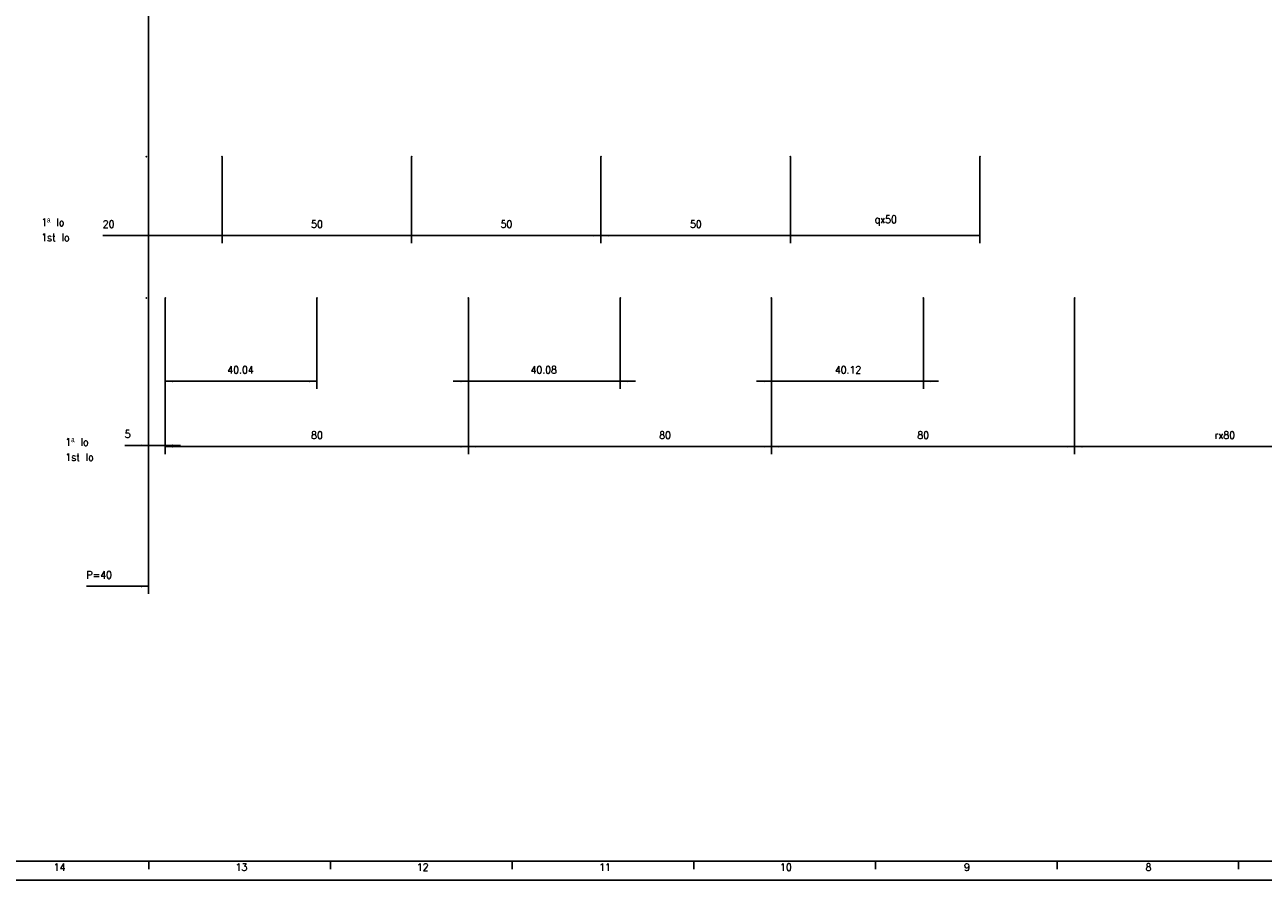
# Model space of a CAD drawing. Header units: millimetres. Extents: x -235 to 2016, y -109 to 485.
# Tile 2 of 54: x -56 to 271, y -109 to 116. Entities that reach past the tile are written whole.
import ezdxf

# ---------------------------------------------------------------- set-up
doc = ezdxf.new("R2010")
doc.units = ezdxf.units.MM
doc.layers.add('1', color=7, linetype='Continuous')
doc.styles.add('CONVERTER_11', font='txt.shx', dxfattribs={"width": 0.9})
doc.dimstyles.new('ME10_DIM_24', dxfattribs={"dimtxt": 2, "dimasz": 2, "dimexe": 2, "dimexo": 0, "dimgap": 2, "dimtad": 1, "dimdsep": 46, "dimtxsty": 'CONVERTER_11', "dimsah": 1, "dimcen": 0.09, "dimclrd": 2, "dimclre": 2, "dimclrt": 2, "dimadec": 0, "dimazin": 0, "dimtfac": 1, "dimtdec": 4, "dimtix": 1, "dimtmove": 0, "dimatfit": 3, "dimfxl": 1, "dimtolj": 1, "dimtzin": 0, "dimarcsym": 0})
doc.dimstyles.new('ME10_DIM_25', dxfattribs={"dimtxt": 2, "dimasz": 2, "dimexe": 2, "dimexo": 0, "dimgap": 2, "dimtad": 1, "dimdsep": 46, "dimtxsty": 'CONVERTER_11', "dimsah": 1, "dimcen": 0.09, "dimclrd": 2, "dimclre": 2, "dimclrt": 2, "dimadec": 0, "dimazin": 0, "dimtfac": 1, "dimtdec": 4, "dimtix": 1, "dimtmove": 0, "dimatfit": 3, "dimfxl": 1, "dimtolj": 1, "dimtzin": 0, "dimarcsym": 0})
doc.dimstyles.new('ME10_DIM_26', dxfattribs={"dimtxt": 2, "dimasz": 2, "dimexe": 2, "dimexo": 0, "dimgap": 2, "dimtad": 1, "dimdsep": 46, "dimtxsty": 'CONVERTER_11', "dimsah": 1, "dimcen": 0.09, "dimclrd": 2, "dimclre": 2, "dimclrt": 2, "dimadec": 0, "dimazin": 0, "dimtfac": 1, "dimtdec": 4, "dimtix": 1, "dimtmove": 0, "dimatfit": 3, "dimfxl": 1, "dimtolj": 1, "dimtzin": 0, "dimarcsym": 0})
doc.dimstyles.new('ME10_DIM_27', dxfattribs={"dimtxt": 2, "dimasz": 2, "dimexe": 2, "dimexo": 0, "dimgap": 2, "dimtad": 1, "dimdsep": 46, "dimtxsty": 'CONVERTER_11', "dimsah": 1, "dimcen": 0.09, "dimclrd": 2, "dimclre": 2, "dimclrt": 2, "dimadec": 0, "dimazin": 0, "dimtfac": 1, "dimtdec": 4, "dimtix": 1, "dimtmove": 0, "dimatfit": 3, "dimfxl": 1, "dimtolj": 1, "dimtzin": 0, "dimarcsym": 0})
doc.dimstyles.new('ME10_DIM_28', dxfattribs={"dimtxt": 2, "dimasz": 2, "dimexe": 2, "dimexo": 0, "dimgap": 2, "dimtad": 1, "dimdsep": 46, "dimtxsty": 'CONVERTER_11', "dimsah": 1, "dimcen": 0.09, "dimclrd": 2, "dimclre": 2, "dimclrt": 2, "dimadec": 0, "dimazin": 0, "dimtfac": 1, "dimtdec": 4, "dimtix": 1, "dimtmove": 0, "dimatfit": 3, "dimfxl": 1, "dimtolj": 1, "dimtzin": 0, "dimarcsym": 0})
doc.dimstyles.new('ME10_DIM_29', dxfattribs={"dimtxt": 2, "dimasz": 2, "dimexe": 2, "dimexo": 0, "dimgap": 2, "dimtad": 1, "dimdsep": 46, "dimtxsty": 'CONVERTER_11', "dimsah": 1, "dimcen": 0.09, "dimclrd": 2, "dimclre": 2, "dimclrt": 2, "dimadec": 0, "dimazin": 0, "dimtfac": 1, "dimtdec": 4, "dimtix": 1, "dimtmove": 0, "dimatfit": 3, "dimfxl": 1, "dimtolj": 1, "dimtzin": 0, "dimarcsym": 0})
doc.dimstyles.new('ME10_DIM_30', dxfattribs={"dimtxt": 2, "dimasz": 2, "dimexe": 2, "dimexo": 0, "dimgap": 2, "dimtad": 1, "dimdsep": 46, "dimtxsty": 'CONVERTER_11', "dimsah": 1, "dimcen": 0.09, "dimclrd": 2, "dimclre": 2, "dimclrt": 2, "dimadec": 0, "dimazin": 0, "dimtfac": 1, "dimtdec": 4, "dimtix": 1, "dimtmove": 0, "dimatfit": 3, "dimfxl": 1, "dimtolj": 1, "dimtzin": 0, "dimarcsym": 0})
doc.dimstyles.new('ME10_DIM_31', dxfattribs={"dimtxt": 2, "dimasz": 2, "dimexe": 2, "dimexo": 0, "dimgap": 2, "dimtad": 1, "dimdsep": 46, "dimtxsty": 'CONVERTER_11', "dimsah": 1, "dimcen": 0.09, "dimclrd": 2, "dimclre": 2, "dimclrt": 2, "dimadec": 0, "dimazin": 0, "dimtfac": 1, "dimtdec": 4, "dimtix": 1, "dimtmove": 0, "dimatfit": 3, "dimfxl": 1, "dimtolj": 1, "dimtzin": 0, "dimarcsym": 0})
doc.dimstyles.new('ME10_DIM_32', dxfattribs={"dimtxt": 2, "dimasz": 2, "dimexe": 2, "dimexo": 0, "dimgap": 2, "dimtad": 1, "dimdsep": 46, "dimtxsty": 'CONVERTER_11', "dimsah": 1, "dimcen": 0.09, "dimclrd": 2, "dimclre": 2, "dimclrt": 2, "dimadec": 0, "dimazin": 0, "dimtfac": 1, "dimtdec": 4, "dimtix": 1, "dimtmove": 0, "dimatfit": 3, "dimfxl": 1, "dimtolj": 1, "dimtzin": 0, "dimarcsym": 0})
doc.dimstyles.new('ME10_DIM_33', dxfattribs={"dimtxt": 2, "dimasz": 2, "dimexe": 2, "dimexo": 0, "dimgap": 2, "dimtad": 1, "dimdsep": 46, "dimtxsty": 'CONVERTER_11', "dimsah": 1, "dimcen": 0.09, "dimclrd": 2, "dimclre": 2, "dimclrt": 2, "dimadec": 0, "dimazin": 0, "dimtfac": 1, "dimtdec": 4, "dimtix": 1, "dimtmove": 0, "dimatfit": 3, "dimfxl": 1, "dimtolj": 1, "dimtzin": 0, "dimarcsym": 0})
doc.dimstyles.new('ME10_DIM_34', dxfattribs={"dimtxt": 2, "dimasz": 2, "dimexe": 2, "dimexo": 0, "dimgap": 2, "dimtad": 1, "dimdsep": 46, "dimtxsty": 'CONVERTER_11', "dimsah": 1, "dimcen": 0.09, "dimclrd": 2, "dimclre": 2, "dimclrt": 2, "dimadec": 0, "dimazin": 0, "dimtfac": 1, "dimtdec": 4, "dimtix": 1, "dimtmove": 0, "dimatfit": 3, "dimfxl": 1, "dimtolj": 1, "dimtzin": 0, "dimarcsym": 0})
doc.dimstyles.new('ME10_DIM_35', dxfattribs={"dimtxt": 2, "dimasz": 2, "dimexe": 2, "dimexo": 0, "dimgap": 2, "dimtad": 1, "dimdsep": 46, "dimtxsty": 'CONVERTER_11', "dimsah": 1, "dimcen": 0.09, "dimclrd": 2, "dimclre": 2, "dimclrt": 2, "dimadec": 0, "dimazin": 0, "dimtfac": 1, "dimtdec": 4, "dimtix": 1, "dimtmove": 0, "dimatfit": 3, "dimfxl": 1, "dimtolj": 1, "dimtzin": 0, "dimarcsym": 0})
doc.dimstyles.new('ME10_DIM_36', dxfattribs={"dimtxt": 2, "dimasz": 2, "dimexe": 2, "dimexo": 0, "dimgap": 2, "dimtad": 1, "dimdsep": 46, "dimtxsty": 'CONVERTER_11', "dimsah": 1, "dimcen": 0.09, "dimclrd": 2, "dimclre": 2, "dimclrt": 2, "dimadec": 0, "dimazin": 0, "dimtfac": 1, "dimtdec": 4, "dimtix": 1, "dimtmove": 0, "dimatfit": 3, "dimfxl": 1, "dimtolj": 1, "dimtzin": 0, "dimarcsym": 0})

# ---------------------------------------------------------------- blocks, each defined once
blk = doc.blocks.new('*D87')
at = {"layer": '1', "color": 2, "linetype": 'Continuous'}
for p, q in [((140.93, 44.4), (140.93, 20.41)), ((181.05, 44.4), (181.05, 20.41)), ((136.93, 22.41), (140.93, 22.41)), ((140.93, 22.41), (181.05, 22.41)), ((181.05, 22.41), (185.05, 22.41))]:
    blk.add_line(p, q, dxfattribs=at)
at = {"layer": '1', "color": 2}
for points in [[(138.93, 22.14), (138.93, 22.67), (140.93, 22.41)], [(183.05, 22.67), (183.05, 22.14), (181.05, 22.41)]]:
    blk.add_solid(points, dxfattribs=at)
at = {"layer": '1', "color": 2, "insert": (157.66, 24.41), "char_height": 2, "attachment_point": 7, "rotation": 0.0001, "line_spacing_factor": 0.60024, "style": 'CONVERTER_11'}
blk.add_mtext('40.12', dxfattribs=at)
blk = doc.blocks.new('*D88')
at = {"layer": '1', "color": 2, "linetype": 'Continuous'}
for p, q in [((60.93, 44.4), (60.93, 20.41)), ((101.01, 44.4), (101.01, 20.41)), ((56.93, 22.41), (60.93, 22.41)), ((60.93, 22.41), (101.01, 22.41)), ((101.01, 22.41), (105.01, 22.41))]:
    blk.add_line(p, q, dxfattribs=at)
at = {"layer": '1', "color": 2}
for points in [[(58.93, 22.14), (58.93, 22.67), (60.93, 22.41)], [(103.01, 22.67), (103.01, 22.14), (101.01, 22.41)]]:
    blk.add_solid(points, dxfattribs=at)
at = {"layer": '1', "color": 2, "insert": (77.34, 24.41), "char_height": 2, "attachment_point": 7, "rotation": 0.0001, "line_spacing_factor": 0.60024, "style": 'CONVERTER_11'}
blk.add_mtext('40.08', dxfattribs=at)
blk = doc.blocks.new('*D89')
at = {"layer": '1', "color": 2, "linetype": 'Continuous'}
for p, q in [((-19.07, 44.4), (-19.07, 20.41)), ((20.97, 44.4), (20.97, 20.41)), ((-19.07, 22.41), (20.97, 22.41))]:
    blk.add_line(p, q, dxfattribs=at)
at = {"layer": '1', "color": 2}
for points in [[(-17.07, 22.67), (-17.07, 22.14), (-19.07, 22.41)], [(18.97, 22.14), (18.97, 22.67), (20.97, 22.41)]]:
    blk.add_solid(points, dxfattribs=at)
at = {"layer": '1', "color": 2, "insert": (-2.68, 24.41), "char_height": 2, "attachment_point": 7, "rotation": 0.0001, "line_spacing_factor": 0.60024, "style": 'CONVERTER_11'}
blk.add_mtext('40.04', dxfattribs=at)
blk = doc.blocks.new('*D90')
at = {"layer": '1', "color": 2, "linetype": 'Continuous'}
for p, q in [((220.93, 44.4), (220.93, 3.18)), ((300.93, 44.4), (300.93, 3.18)), ((300.93, 5.18), (220.93, 5.18))]:
    blk.add_line(p, q, dxfattribs=at)
at = {"layer": '1', "color": 2}
for points in [[(222.93, 5.44), (222.93, 4.91), (220.93, 5.18)], [(298.93, 4.91), (298.93, 5.44), (300.93, 5.18)]]:
    blk.add_solid(points, dxfattribs=at)
at = {"layer": '1', "color": 2, "insert": (257.87, 7.18), "char_height": 2, "attachment_point": 7, "rotation": 0.0001, "line_spacing_factor": 0.60024, "style": 'CONVERTER_11'}
blk.add_mtext('\\C2;rx\\C2;80', dxfattribs=at)
blk = doc.blocks.new('*D91')
at = {"layer": '1', "color": 2, "linetype": 'Continuous'}
for p, q in [((140.93, 44.4), (140.93, 3.18)), ((220.93, 44.4), (220.93, 3.18)), ((220.93, 5.18), (140.93, 5.18))]:
    blk.add_line(p, q, dxfattribs=at)
at = {"layer": '1', "color": 2}
for points in [[(142.93, 5.44), (142.93, 4.91), (140.93, 5.18)], [(218.93, 4.91), (218.93, 5.44), (220.93, 5.18)]]:
    blk.add_solid(points, dxfattribs=at)
at = {"layer": '1', "color": 2, "insert": (179.43, 7.18), "char_height": 2, "attachment_point": 7, "rotation": 0.0001, "line_spacing_factor": 0.60024, "style": 'CONVERTER_11'}
blk.add_mtext('80', dxfattribs=at)
blk = doc.blocks.new('*D92')
at = {"layer": '1', "color": 2, "linetype": 'Continuous'}
for p, q in [((60.93, 44.4), (60.93, 3.18)), ((140.93, 44.4), (140.93, 3.18)), ((60.93, 5.18), (140.93, 5.18))]:
    blk.add_line(p, q, dxfattribs=at)
at = {"layer": '1', "color": 2}
for points in [[(62.93, 5.44), (62.93, 4.91), (60.93, 5.18)], [(138.93, 4.91), (138.93, 5.44), (140.93, 5.18)]]:
    blk.add_solid(points, dxfattribs=at)
at = {"layer": '1', "color": 2, "insert": (111.3, 7.18), "char_height": 2, "attachment_point": 7, "rotation": 0.0001, "line_spacing_factor": 0.60024, "style": 'CONVERTER_11'}
blk.add_mtext('80', dxfattribs=at)
blk = doc.blocks.new('*D93')
at = {"layer": '1', "color": 2, "linetype": 'Continuous'}
for p, q in [((-19.07, 44.4), (-19.07, 3.18)), ((60.93, 44.4), (60.93, 3.18)), ((-19.07, 5.18), (60.93, 5.18))]:
    blk.add_line(p, q, dxfattribs=at)
at = {"layer": '1', "color": 2}
for points in [[(-17.07, 5.44), (-17.07, 4.91), (-19.07, 5.18)], [(58.93, 4.91), (58.93, 5.44), (60.93, 5.18)]]:
    blk.add_solid(points, dxfattribs=at)
at = {"layer": '1', "color": 2, "insert": (19.43, 7.18), "char_height": 2, "attachment_point": 7, "rotation": 0.0001, "line_spacing_factor": 0.60024, "style": 'CONVERTER_11'}
blk.add_mtext('80', dxfattribs=at)
blk = doc.blocks.new('*D94')
at = {"layer": '1', "color": 2, "linetype": 'Continuous'}
for p, q in [((-23.49, 44.4), (-23.49, 3.47)), ((-19.07, 44.4), (-19.07, 3.47)), ((-29.76, 5.47), (-23.49, 5.47)), ((-23.49, 5.47), (-19.07, 5.47)), ((-19.07, 5.47), (-15.07, 5.47))]:
    blk.add_line(p, q, dxfattribs=at)
at = {"layer": '1', "color": 2}
for points in [[(-25.49, 5.21), (-25.49, 5.73), (-23.49, 5.47)], [(-17.07, 5.73), (-17.07, 5.21), (-19.07, 5.47)]]:
    blk.add_solid(points, dxfattribs=at)
at = {"layer": '1', "color": 2, "insert": (-29.76, 7.47), "char_height": 2, "attachment_point": 7, "rotation": 0.0001, "line_spacing_factor": 0.60024, "style": 'CONVERTER_11'}
blk.add_mtext('5', dxfattribs=at)
blk = doc.blocks.new('*D95')
at = {"layer": '1', "color": 2, "linetype": 'Continuous'}
for p, q in [((145.93, 81.68), (145.93, 58.84)), ((195.93, 81.68), (195.93, 58.84)), ((145.93, 60.84), (195.93, 60.84))]:
    blk.add_line(p, q, dxfattribs=at)
at = {"layer": '1', "color": 2}
for points in [[(147.93, 61.1), (147.93, 60.58), (145.93, 60.84)], [(193.93, 60.58), (193.93, 61.1), (195.93, 60.84)]]:
    blk.add_solid(points, dxfattribs=at)
at = {"layer": '1', "color": 2, "insert": (168.15, 63.44), "char_height": 2, "attachment_point": 7, "rotation": 0.0001, "line_spacing_factor": 0.60024, "style": 'CONVERTER_11'}
blk.add_mtext('\\C2;qx\\C2;50', dxfattribs=at)
blk = doc.blocks.new('*D96')
at = {"layer": '1', "color": 2, "linetype": 'Continuous'}
for p, q in [((95.93, 81.68), (95.93, 58.84)), ((145.93, 81.68), (145.93, 58.84)), ((95.93, 60.84), (145.93, 60.84))]:
    blk.add_line(p, q, dxfattribs=at)
at = {"layer": '1', "color": 2}
for points in [[(97.93, 61.1), (97.93, 60.58), (95.93, 60.84)], [(143.93, 60.58), (143.93, 61.1), (145.93, 60.84)]]:
    blk.add_solid(points, dxfattribs=at)
at = {"layer": '1', "color": 2, "insert": (119.43, 62.84), "char_height": 2, "attachment_point": 7, "rotation": 0.0001, "line_spacing_factor": 0.60024, "style": 'CONVERTER_11'}
blk.add_mtext('50', dxfattribs=at)
blk = doc.blocks.new('*D97')
at = {"layer": '1', "color": 2, "linetype": 'Continuous'}
for p, q in [((45.93, 81.68), (45.93, 58.84)), ((95.93, 81.68), (95.93, 58.84)), ((95.93, 60.84), (45.93, 60.84))]:
    blk.add_line(p, q, dxfattribs=at)
at = {"layer": '1', "color": 2}
for points in [[(47.93, 61.1), (47.93, 60.58), (45.93, 60.84)], [(93.93, 60.58), (93.93, 61.1), (95.93, 60.84)]]:
    blk.add_solid(points, dxfattribs=at)
at = {"layer": '1', "color": 2, "insert": (69.43, 62.84), "char_height": 2, "attachment_point": 7, "rotation": 0.0001, "line_spacing_factor": 0.60024, "style": 'CONVERTER_11'}
blk.add_mtext('50', dxfattribs=at)
blk = doc.blocks.new('*D98')
at = {"layer": '1', "color": 2, "linetype": 'Continuous'}
for p, q in [((-4.07, 81.68), (-4.07, 58.84)), ((45.93, 81.68), (45.93, 58.84)), ((-4.07, 60.84), (45.93, 60.84))]:
    blk.add_line(p, q, dxfattribs=at)
at = {"layer": '1', "color": 2}
for points in [[(-2.07, 61.1), (-2.07, 60.58), (-4.07, 60.84)], [(43.93, 60.58), (43.93, 61.1), (45.93, 60.84)]]:
    blk.add_solid(points, dxfattribs=at)
at = {"layer": '1', "color": 2, "insert": (19.43, 62.84), "char_height": 2, "attachment_point": 7, "rotation": 0.0001, "line_spacing_factor": 0.60024, "style": 'CONVERTER_11'}
blk.add_mtext('50', dxfattribs=at)
blk = doc.blocks.new('*D99')
at = {"layer": '1', "color": 2, "linetype": 'Continuous'}
for p, q in [((-4.07, 81.68), (-4.07, 58.84)), ((-23.49, 44.4), (-23.49, 62.84)), ((-35.57, 60.84), (-23.49, 60.84)), ((-23.49, 60.84), (-4.07, 60.84))]:
    blk.add_line(p, q, dxfattribs=at)
at = {"layer": '1', "color": 2}
for points in [[(-21.49, 61.1), (-21.49, 60.58), (-23.49, 60.84)], [(-6.07, 60.58), (-6.07, 61.1), (-4.07, 60.84)]]:
    blk.add_solid(points, dxfattribs=at)
at = {"layer": '1', "color": 2, "insert": (-35.57, 62.84), "char_height": 2, "attachment_point": 7, "rotation": 0.0001, "line_spacing_factor": 0.60024, "style": 'CONVERTER_11'}
blk.add_mtext('20', dxfattribs=at)
blk = doc.blocks.new('*D115')
at = {"layer": '1', "color": 2, "linetype": 'Continuous'}
for p, q in [((-23.49, 44.4), (-23.49, -33.68)), ((-23.49, -31.68), (-39.87, -31.68)), ((-23.49, -31.68), (-23.49, -31.68))]:
    blk.add_line(p, q, dxfattribs=at)
at = {"layer": '1', "color": 2}
blk.add_solid([(-25.49, -31.95), (-25.49, -31.42), (-23.49, -31.68)], dxfattribs=at)
at = {"layer": '1', "color": 2, "style": 'CONVERTER_11', "width": 0.9}
blk.add_text('P=40', height=2, dxfattribs=at).set_placement((-39.87, -29.68))
blk = doc.blocks.new('Marco_a1', base_point=(184.81, 187.78))
at = {"layer": '1', "color": 7, "linetype": 'Continuous'}
blk.add_line((-215.19, -104.22), (599.81, -104.22), dxfattribs=at)
at = {"layer": '1', "color": 2, "linetype": 'Continuous'}
for p, q in [((-23.42, -104.27), (-23.42, -106.27)), ((24.52, -104.27), (24.52, -106.27)), ((72.46, -104.27), (72.46, -106.27)), ((120.4, -104.27), (120.4, -106.27)), ((168.34, -104.27), (168.34, -106.27)), ((216.29, -104.27), (216.29, -106.27)), ((264.23, -104.27), (264.23, -106.27)), ((-235.19, -109.22), (604.81, -109.22))]:
    blk.add_line(p, q, dxfattribs=at)
at = {"layer": '1', "color": 2, "char_height": 2, "attachment_point": 4, "line_spacing_factor": 1.20048, "style": 'CONVERTER_11'}
for s, insert in [('14', (-48.52, -105.77)), ('13', (-0.52, -105.77)), ('12', (47.32, -105.77)), ('11', (95.45, -105.77)), ('10', (143.2, -105.77)), ('9', (191.74, -105.77)), ('8', (239.67, -105.77))]:
    blk.add_mtext(s, dxfattribs=dict(at, insert=insert))
blk = doc.blocks.new('Top', base_point=(184.81, 187.78))
blk.add_blockref('Marco_a1', (184.81, 187.78))
blk = doc.blocks.new('_dummy_frame__64', base_point=(-235.19, -174.57))
blk.add_blockref('Top', (184.81, 187.78))
blk = doc.blocks.new('_dummy_frame__65', base_point=(-346.5, -309.51))
at = {"layer": '1'}
blk.add_blockref('_dummy_frame__64', (-235.19, -174.57), dxfattribs=at)
blk = doc.blocks.new('A', base_point=(271.08, 214.12))
at = {"layer": '1', "color": 7, "linetype": 'Continuous'}
blk.add_line((-23.495, 169.694), (-23.493, 44.4), dxfattribs=at)
at = {"layer": '1', "color": 7}
for p in [(-24.075, 81.683), (-4.075, 81.683), (45.925, 81.683), (95.925, 81.683), (145.925, 81.683), (195.925, 81.683), (-24.075, 44.4), (-19.075, 44.4), (20.965, 44.4), (60.925, 44.4), (101.005, 44.4), (140.925, 44.4), (181.045, 44.4), (220.925, 44.4)]:
    blk.add_point(p, dxfattribs=at)
at = {"layer": '1'}
blk.add_blockref('*D115', (0, 0), dxfattribs=at)
at = {"layer": '1', "color": 2, "char_height": 2, "attachment_point": 7, "line_spacing_factor": 1.20048, "style": 'CONVERTER_11'}
for insert in [(-51.803, 59.336), (-45.427, 1.374)]:
    blk.add_mtext('1ª lo\\P1st lo', dxfattribs=dict(at, insert=insert))
at = {"layer": '1'}
for base, p1, text, dimstyle, picture, middle in [((-23.493, 60.841), (-4.075, 81.683), '20', 'ME10_DIM_36', '*D99', (-34.075, 63.841)), ((-23.493, 5.472), (-19.075, 44.4), '5', 'ME10_DIM_31', '*D94', (-29.158, 8.472))]:
    dim = blk.add_linear_dim(base=base, p1=p1, p2=(-23.493, 44.4), text=text, dimstyle=dimstyle, dxfattribs=at)
    dim.commit()
    dim.dimension.update_dxf_attribs({"geometry": picture, "text_midpoint": middle, "text_rotation": 0.00014})
for base, p1, p2, dimstyle, picture, middle in [((-4.075, 60.841), (45.925, 81.683), (-4.075, 81.683), 'ME10_DIM_35', '*D98', (20.925, 63.841)), ((95.925, 60.841), (45.925, 81.683), (95.925, 81.683), 'ME10_DIM_34', '*D97', (70.925, 63.841)), ((95.925, 60.841), (145.925, 81.683), (95.925, 81.683), 'ME10_DIM_33', '*D96', (120.925, 63.841))]:
    dim = blk.add_linear_dim(base=base, p1=p1, p2=p2, dimstyle=dimstyle, dxfattribs=at)
    dim.commit()
    dim.dimension.update_dxf_attribs({"geometry": picture, "text_midpoint": middle, "text_rotation": 0.00014})
dim = blk.add_linear_dim(base=(145.925, 60.841), p1=(195.925, 81.683), p2=(145.925, 81.683), dimstyle='ME10_DIM_32', override={"dimpost": 'qx<>'}, dxfattribs=at)
dim.commit()
dim.dimension.update_dxf_attribs({"geometry": '*D95', "text_midpoint": (170.925, 64.141), "text_rotation": 0.00014})
for p1, p2, distance, dimstyle, picture, middle in [((20.965, 44.4), (-19.075, 44.4), 21.994, 'ME10_DIM_26', '*D89', (0.945, 25.406)), ((60.925, 44.4), (-19.075, 44.4), 39.223, 'ME10_DIM_30', '*D93', (20.925, 8.177)), ((101.005, 44.4), (60.925, 44.4), 21.994, 'ME10_DIM_25', '*D88', (80.965, 25.406)), ((140.925, 44.4), (60.925, 44.4), 39.223, 'ME10_DIM_29', '*D92', (112.799, 8.177)), ((181.045, 44.4), (140.925, 44.4), 21.994, 'ME10_DIM_24', '*D87', (160.985, 25.406)), ((140.925, 44.4), (220.925, 44.4), -39.223, 'ME10_DIM_28', '*D91', (180.925, 8.177))]:
    dim = blk.add_aligned_dim(p1=p1, p2=p2, distance=distance, dimstyle=dimstyle, dxfattribs=at)
    dim.commit()
    dim.dimension.update_dxf_attribs({"geometry": picture, "text_midpoint": middle, "text_rotation": 0.00014})
dim = blk.add_aligned_dim(p1=(220.925, 44.4), p2=(300.925, 44.4), distance=-39.223, dimstyle='ME10_DIM_27', override={"dimpost": 'rx<>'}, dxfattribs=at)
dim.commit()
dim.dimension.update_dxf_attribs({"geometry": '*D90', "text_midpoint": (260.925, 8.177), "text_rotation": 0.00014})

msp = doc.modelspace()

# ---------------------------------------------------------------- block references
msp.add_blockref('A', (271.08, 214.12))
at = {"layer": '1'}
msp.add_blockref('_dummy_frame__65', (-346.5, -309.51), dxfattribs=at)

doc.saveas('drawing.dxf')
